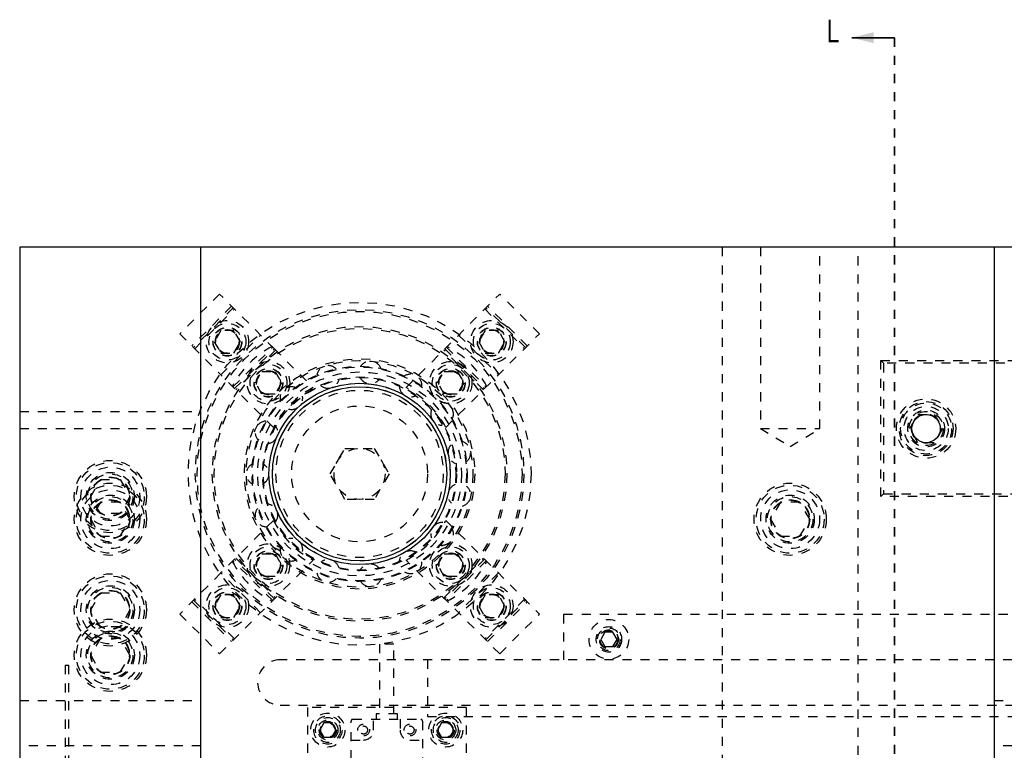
# Model space of a CAD drawing. Header units: inches. Extents: x 1772 to 2706, y -534 to -52.
# Tile 146 of 256: x 1874 to 1884, y -434 to -426. Entities that reach past the tile are written whole.
import ezdxf

# ---------------------------------------------------------------- set-up
doc = ezdxf.new("R2010")
doc.units = ezdxf.units.IN
doc.header["$LTSCALE"] = 0.5
doc.header["$MEASUREMENT"] = 0
doc.linetypes.add('HIDDEN', pattern=[0.225, 0.15, -0.075])
doc.linetypes.add('PHANTOM', pattern=[0.25, 0.125, -0.025, 0.025, -0.025, 0.025, -0.025])
doc.layers.add('SID-M-H', color=4, linetype='HIDDEN')
doc.layers.add('SID-M-S', color=105, linetype='Continuous')
doc.styles.add('SLDTEXTSTYLE0', font='TXT', dxfattribs={"width": 0.595745})

msp = doc.modelspace()

# ---------------------------------------------------------------- linework, layer by layer
at = {"color": 7, "linetype": 'Continuous', "lineweight": 35}
msp.add_line((1883.27841, -426.04018), (1882.80841, -426.04018), dxfattribs=at)
at = {"color": 7, "linetype": 'PHANTOM', "lineweight": 35}
msp.add_line((1883.27841, -426.04018), (1883.27841, -449.91886), dxfattribs=at)
at = {"color": 7, "linetype": 'Continuous', "lineweight": 35}
msp.add_solid([(1882.80841, -426.04018), (1883.04841, -426.10018), (1883.04841, -425.98018)], dxfattribs=at)
at = {"layer": 'SID-M-H'}
for p, q in [((1881.37841, -428.35102), (1881.37841, -447.35102)), ((1881.80031, -428.35102), (1881.80031, -430.35102)), ((1882.45651, -430.35102), (1882.45651, -428.35102)), ((1882.87841, -447.35102), (1882.87841, -428.35102)), ((1875.83302, -428.86723), (1875.39462, -429.30564)), ((1876.43804, -429.47225), (1875.83302, -428.86723)), ((1877.89118, -429.89984), (1878.92379, -428.86723)), ((1879.36219, -429.30564), (1878.92379, -428.86723)), ((1875.96667, -429.00088), (1875.52826, -429.43928)), ((1875.98505, -429.01926), (1875.54665, -429.45767)), ((1875.55902, -429.47004), (1875.99743, -429.03164)), ((1878.75939, -429.03164), (1879.19779, -429.47004)), ((1879.21017, -429.45767), (1878.77176, -429.01926)), ((1879.22855, -429.43928), (1878.79015, -429.00088)), ((1875.84783, -429.26761), (1875.77566, -429.39261)), ((1875.99217, -429.26761), (1875.84783, -429.26761)), ((1876.06434, -429.39261), (1875.99217, -429.26761)), ((1878.76465, -429.26761), (1878.69248, -429.39261)), ((1878.90898, -429.26761), (1878.76465, -429.26761)), ((1878.98115, -429.39261), (1878.90898, -429.26761)), ((1875.39462, -429.30564), (1875.84761, -429.75863)), ((1875.77566, -429.39261), (1875.84783, -429.51761)), ((1875.84761, -429.75863), (1876.28601, -429.32022)), ((1875.99217, -429.51761), (1876.06434, -429.39261)), ((1878.32959, -430.33825), (1879.36219, -429.30564)), ((1878.4708, -429.32022), (1878.90921, -429.75863)), ((1878.69248, -429.39261), (1878.76465, -429.51761)), ((1878.90898, -429.51761), (1878.98115, -429.39261)), ((1875.98125, -429.89227), (1876.41965, -429.45386)), ((1875.99963, -429.91065), (1876.43804, -429.47225)), ((1876.45041, -429.48462), (1876.01201, -429.92303)), ((1876.43804, -429.47225), (1876.86563, -429.89984)), ((1878.74481, -429.92303), (1878.3064, -429.48462)), ((1878.31877, -429.47225), (1878.75718, -429.91065)), ((1878.33716, -429.45386), (1878.77556, -429.89227)), ((1875.84783, -429.51761), (1875.99217, -429.51761)), ((1878.76465, -429.51761), (1878.90898, -429.51761)), ((1883.15841, -429.63102), (1883.12841, -429.60102)), ((1883.12841, -429.60102), (1887.12841, -429.60102)), ((1883.12841, -431.10102), (1883.12841, -429.60102)), ((1887.09841, -429.63102), (1883.15841, -429.63102)), ((1883.15841, -429.63102), (1883.15841, -431.07102)), ((1876.42723, -430.33825), (1875.84761, -429.75863)), ((1876.22865, -429.8456), (1876.30082, -429.7206)), ((1876.30082, -429.7206), (1876.44515, -429.7206)), ((1876.44515, -429.7206), (1876.51732, -429.8456)), ((1878.23949, -429.8456), (1878.31166, -429.7206)), ((1878.31166, -429.7206), (1878.456, -429.7206)), ((1878.456, -429.7206), (1878.52817, -429.8456)), ((1876.30082, -429.9706), (1876.22865, -429.8456)), ((1876.51732, -429.8456), (1876.44515, -429.9706)), ((1878.31166, -429.9706), (1878.23949, -429.8456)), ((1878.52817, -429.8456), (1878.456, -429.9706)), ((1876.44515, -429.9706), (1876.30082, -429.9706)), ((1878.456, -429.9706), (1878.31166, -429.9706)), ((1873.62841, -430.16302), (1875.62841, -430.16302)), ((1883.44827, -430.35102), (1883.53834, -430.19502)), ((1883.53834, -430.19502), (1883.71847, -430.19502)), ((1883.71847, -430.19502), (1883.80854, -430.35102)), ((1873.62841, -430.35102), (1875.62841, -430.35102)), ((1881.80031, -430.35102), (1882.45651, -430.35102)), ((1881.80031, -430.35102), (1882.12841, -430.54816)), ((1882.12841, -430.54816), (1882.45651, -430.35102)), ((1883.53834, -430.50702), (1883.44827, -430.35102)), ((1883.80854, -430.35102), (1883.71847, -430.50702)), ((1877.05365, -430.85102), (1877.21603, -430.56977)), ((1877.21603, -430.56977), (1877.54079, -430.56977)), ((1877.54079, -430.56977), (1877.70317, -430.85102)), ((1883.71847, -430.50702), (1883.53834, -430.50702)), ((1874.4119, -431.10102), (1874.52015, -430.91352)), ((1874.52015, -430.91352), (1874.73666, -430.91352)), ((1874.73666, -430.91352), (1874.84491, -431.10102)), ((1877.21603, -431.13227), (1877.05365, -430.85102)), ((1877.70317, -430.85102), (1877.54079, -431.13227)), ((1874.52015, -431.28852), (1874.4119, -431.10102)), ((1874.84491, -431.10102), (1874.73666, -431.28852)), ((1877.54079, -431.13227), (1877.21603, -431.13227)), ((1883.15841, -431.07102), (1883.12841, -431.10102)), ((1887.12841, -431.10102), (1883.12841, -431.10102)), ((1883.15841, -431.07102), (1887.09841, -431.07102)), ((1874.52015, -431.16352), (1874.4119, -431.35102)), ((1874.73666, -431.16352), (1874.52015, -431.16352)), ((1874.84491, -431.35102), (1874.73666, -431.16352)), ((1882.02015, -431.16352), (1881.9119, -431.35102)), ((1882.23666, -431.16352), (1882.02015, -431.16352)), ((1882.34491, -431.35102), (1882.23666, -431.16352)), ((1874.73666, -431.28852), (1874.52015, -431.28852)), ((1874.4119, -431.35102), (1874.52015, -431.53852)), ((1874.73666, -431.53852), (1874.84491, -431.35102)), ((1876.42723, -431.36379), (1875.84761, -431.94342)), ((1878.32959, -431.36379), (1878.75718, -431.79139)), ((1881.9119, -431.35102), (1882.02015, -431.53852)), ((1882.23666, -431.53852), (1882.34491, -431.35102)), ((1874.52015, -431.53852), (1874.73666, -431.53852)), ((1882.02015, -431.53852), (1882.23666, -431.53852)), ((1876.01201, -431.77901), (1876.45041, -432.21742)), ((1876.22865, -431.85644), (1876.30082, -431.73144)), ((1876.30082, -431.73144), (1876.44515, -431.73144)), ((1876.44515, -431.73144), (1876.51732, -431.85644)), ((1878.23949, -431.85644), (1878.31166, -431.73144)), ((1878.3064, -432.21742), (1878.74481, -431.77901)), ((1878.31166, -431.73144), (1878.456, -431.73144)), ((1878.456, -431.73144), (1878.52817, -431.85644)), ((1875.83302, -432.83481), (1876.86563, -431.8022)), ((1876.41965, -432.24818), (1875.98125, -431.80977)), ((1876.43804, -432.2298), (1875.99963, -431.79139)), ((1876.30082, -431.98144), (1876.22865, -431.85644)), ((1876.51732, -431.85644), (1876.44515, -431.98144)), ((1878.92379, -432.83481), (1877.89118, -431.8022)), ((1878.31166, -431.98144), (1878.23949, -431.85644)), ((1878.75718, -431.79139), (1878.31877, -432.2298)), ((1878.77556, -431.80977), (1878.33716, -432.24818)), ((1878.52817, -431.85644), (1878.456, -431.98144)), ((1878.75718, -431.79139), (1879.36219, -432.3964)), ((1875.84761, -431.94342), (1875.39462, -432.3964)), ((1876.28601, -432.38182), (1875.84761, -431.94342)), ((1876.44515, -431.98144), (1876.30082, -431.98144)), ((1878.456, -431.98144), (1878.31166, -431.98144)), ((1878.90921, -431.94342), (1878.4708, -432.38182)), ((1874.4119, -432.35102), (1874.52015, -432.16352)), ((1874.52015, -432.16352), (1874.73666, -432.16352)), ((1874.73666, -432.16352), (1874.84491, -432.35102)), ((1875.84783, -432.18443), (1875.77566, -432.30943)), ((1875.99217, -432.18443), (1875.84783, -432.18443)), ((1876.06434, -432.30943), (1875.99217, -432.18443)), ((1878.76465, -432.18443), (1878.69248, -432.30943)), ((1878.90898, -432.18443), (1878.76465, -432.18443)), ((1878.98115, -432.30943), (1878.90898, -432.18443)), ((1875.52826, -432.26276), (1875.96667, -432.70117)), ((1875.54665, -432.24438), (1875.98505, -432.68278)), ((1875.99743, -432.67041), (1875.55902, -432.232)), ((1875.77566, -432.30943), (1875.84783, -432.43443)), ((1875.99217, -432.43443), (1876.06434, -432.30943)), ((1878.69248, -432.30943), (1878.76465, -432.43443)), ((1879.19779, -432.232), (1878.75939, -432.67041)), ((1878.77176, -432.68278), (1879.21017, -432.24438)), ((1878.79015, -432.70117), (1879.22855, -432.26276)), ((1878.90898, -432.43443), (1878.98115, -432.30943)), ((1874.52015, -432.53852), (1874.4119, -432.35102)), ((1874.84491, -432.35102), (1874.73666, -432.53852)), ((1875.39462, -432.3964), (1875.83302, -432.83481)), ((1875.84783, -432.43443), (1875.99217, -432.43443)), ((1878.76465, -432.43443), (1878.90898, -432.43443)), ((1878.92379, -432.83481), (1879.36219, -432.3964)), ((1886.72841, -432.40102), (1879.62841, -432.40102)), ((1879.62841, -432.40102), (1879.62841, -432.90102)), ((1874.73666, -432.53852), (1874.52015, -432.53852)), ((1880.08337, -432.59802), (1880.03834, -432.67602)), ((1880.17344, -432.59802), (1880.08337, -432.59802)), ((1880.21847, -432.67602), (1880.17344, -432.59802)), ((1874.52015, -432.66352), (1874.4119, -432.85102)), ((1874.73666, -432.66352), (1874.52015, -432.66352)), ((1874.84491, -432.85102), (1874.73666, -432.66352)), ((1877.75714, -432.72994), (1877.59966, -432.72994)), ((1877.59966, -432.72994), (1877.59966, -433.49886)), ((1877.75714, -433.49886), (1877.75714, -432.72994)), ((1880.03834, -432.67602), (1880.08337, -432.75402)), ((1880.08337, -432.75402), (1880.17344, -432.75402)), ((1880.17344, -432.75402), (1880.21847, -432.67602)), ((1874.4119, -432.85102), (1874.52015, -433.03852)), ((1874.73666, -433.03852), (1874.84491, -432.85102)), ((1874.12916, -432.96144), (1874.17016, -432.96144)), ((1874.12916, -432.96144), (1874.12916, -440.25844)), ((1874.17016, -440.25844), (1874.17016, -432.96144)), ((1907.17841, -432.90102), (1876.50341, -432.90102)), ((1878.12841, -432.90102), (1878.12841, -433.52602)), ((1874.52015, -433.03852), (1874.73666, -433.03852)), ((1873.62841, -433.35102), (1875.62841, -433.35102)), ((1876.50341, -433.40102), (1907.17841, -433.40102)), ((1884.37841, -433.35102), (1886.37841, -433.35102)), ((1878.55341, -433.42602), (1876.80341, -433.42602)), ((1876.80341, -433.42602), (1876.80341, -434.80102)), ((1877.79651, -433.49886), (1877.56029, -433.49886)), ((1877.56029, -433.49886), (1877.56029, -433.55791)), ((1877.79651, -433.55791), (1877.79651, -433.49886)), ((1878.55341, -433.42602), (1878.55341, -434.80102)), ((1876.9833, -433.5979), (1876.9382, -433.67602)), ((1877.07351, -433.5979), (1876.9833, -433.5979)), ((1877.11862, -433.67602), (1877.07351, -433.5979)), ((1877.2847, -434.79807), (1877.2847, -433.5776)), ((1877.30439, -433.55791), (1878.05242, -433.55791)), ((1877.53273, -433.67602), (1877.53273, -433.55791)), ((1877.82407, -433.55791), (1877.82407, -433.67602)), ((1878.0721, -433.5776), (1878.0721, -434.79807)), ((1878.12841, -433.52602), (1885.4186, -433.52602)), ((1878.2833, -433.5979), (1878.2382, -433.67602)), ((1878.37351, -433.5979), (1878.2833, -433.5979)), ((1878.41862, -433.67602), (1878.37351, -433.5979)), ((1876.9382, -433.67602), (1876.9833, -433.75415)), ((1877.07351, -433.75415), (1877.11862, -433.67602)), ((1878.2382, -433.67602), (1878.2833, -433.75415)), ((1878.37351, -433.75415), (1878.41862, -433.67602)), ((1876.9833, -433.75415), (1877.07351, -433.75415)), ((1877.2847, -433.78626), (1877.4225, -433.78626)), ((1877.93431, -433.78626), (1878.0721, -433.78626)), ((1878.2833, -433.75415), (1878.37351, -433.75415)), ((1875.62841, -433.85102), (1873.62841, -433.85102)), ((1886.37841, -433.85102), (1884.37841, -433.85102))]:
    msp.add_line(p, q, dxfattribs=at)
for centre, radius in [((1877.37841, -430.85102), 1.8915), ((1877.37841, -430.85102), 1.8125), ((1877.37841, -430.85102), 1.7925), ((1875.92, -429.39261), 0.23438), ((1878.83681, -429.39261), 0.23438), ((1875.92, -429.39261), 0.20312), ((1877.37841, -430.85102), 1.625), ((1875.92, -429.39261), 0.1595), ((1875.92, -429.39261), 0.15625), ((1877.37841, -430.85102), 1.605), ((1875.92, -429.39261), 0.13297), ((1875.92, -429.39261), 0.1327), ((1875.92, -429.39261), 0.13218), ((1875.92, -429.39261), 0.1285), ((1878.83681, -429.39261), 0.20312), ((1878.83681, -429.39261), 0.1595), ((1878.83681, -429.39261), 0.15625), ((1878.83681, -429.39261), 0.13297), ((1878.83681, -429.39261), 0.1327), ((1878.83681, -429.39261), 0.13218), ((1878.83681, -429.39261), 0.1285), ((1877.37841, -430.85102), 1.27), ((1877.37841, -430.85102), 1.25), ((1876.37299, -429.8456), 0.23438), ((1878.38383, -429.8456), 0.23438), ((1876.37299, -429.8456), 0.20313), ((1877.37841, -430.85102), 1.1875), ((1877.37841, -430.85102), 1.17963), ((1876.37299, -429.8456), 0.1595), ((1876.37299, -429.8456), 0.15625), ((1876.37299, -429.8456), 0.13297), ((1876.37299, -429.8456), 0.1327), ((1876.37299, -429.8456), 0.13218), ((1876.37299, -429.8456), 0.1285), ((1878.38383, -429.8456), 0.20313), ((1878.38383, -429.8456), 0.1595), ((1878.38383, -429.8456), 0.15625), ((1878.38383, -429.8456), 0.13297), ((1878.38383, -429.8456), 0.1327), ((1878.38383, -429.8456), 0.13218), ((1878.38383, -429.8456), 0.1285), ((1877.37841, -430.85102), 1.125), ((1877.37841, -430.85102), 1.07037), ((1877.37841, -430.85102), 1.0625), ((1877.37841, -430.85102), 0.9994), ((1877.37841, -430.85102), 0.96165), ((1877.37841, -430.85102), 0.92288), ((1883.62841, -430.35102), 0.3269), ((1877.37841, -430.85102), 0.75), ((1883.62841, -430.35102), 0.2969), ((1883.62841, -430.35102), 0.28125), ((1883.62841, -430.35102), 0.24375), ((1883.62841, -430.35102), 0.203), ((1883.62841, -430.35102), 0.1875), ((1883.62841, -430.35102), 0.16072), ((1883.62841, -430.35102), 0.16045), ((1883.62841, -430.35102), 0.15993), ((1877.37841, -430.85102), 0.28125), ((1874.62841, -431.10102), 0.3985), ((1874.62841, -431.10102), 0.375), ((1874.62841, -431.10102), 0.325), ((1874.62841, -431.10102), 0.2655), ((1874.62841, -431.10102), 0.25), ((1874.62841, -431.10102), 0.21542), ((1874.62841, -431.10102), 0.21515), ((1874.62841, -431.10102), 0.21463), ((1874.62841, -431.10102), 0.21095), ((1874.62841, -431.35102), 0.3985), ((1874.62841, -431.35102), 0.375), ((1882.12841, -431.35102), 0.3985), ((1882.12841, -431.35102), 0.375), ((1874.62841, -431.35102), 0.325), ((1874.62841, -431.35102), 0.2655), ((1874.62841, -431.35102), 0.25), ((1882.12841, -431.35102), 0.325), ((1882.12841, -431.35102), 0.2655), ((1882.12841, -431.35102), 0.25), ((1874.62841, -431.35102), 0.21542), ((1874.62841, -431.35102), 0.21515), ((1874.62841, -431.35102), 0.21463), ((1874.62841, -431.35102), 0.21095), ((1882.12841, -431.35102), 0.21542), ((1882.12841, -431.35102), 0.21515), ((1882.12841, -431.35102), 0.21463), ((1882.12841, -431.35102), 0.21095), ((1876.37299, -431.85644), 0.23438), ((1876.37299, -431.85644), 0.20313), ((1878.38383, -431.85644), 0.23438), ((1878.38383, -431.85644), 0.20313), ((1876.37299, -431.85644), 0.1595), ((1876.37299, -431.85644), 0.15625), ((1876.37299, -431.85644), 0.13297), ((1876.37299, -431.85644), 0.1327), ((1876.37299, -431.85644), 0.13218), ((1876.37299, -431.85644), 0.1285), ((1878.38383, -431.85644), 0.1595), ((1878.38383, -431.85644), 0.15625), ((1878.38383, -431.85644), 0.13297), ((1878.38383, -431.85644), 0.1327), ((1878.38383, -431.85644), 0.13218), ((1878.38383, -431.85644), 0.1285), ((1874.62841, -432.35102), 0.3985), ((1874.62841, -432.35102), 0.375), ((1874.62841, -432.35102), 0.325), ((1874.62841, -432.35102), 0.2655), ((1874.62841, -432.35102), 0.25), ((1875.92, -432.30943), 0.23438), ((1875.92, -432.30943), 0.20312), ((1878.83681, -432.30943), 0.23438), ((1878.83681, -432.30943), 0.20312), ((1874.62841, -432.35102), 0.21542), ((1874.62841, -432.35102), 0.21515), ((1874.62841, -432.35102), 0.21463), ((1874.62841, -432.35102), 0.21095), ((1875.92, -432.30943), 0.1595), ((1875.92, -432.30943), 0.15625), ((1875.92, -432.30943), 0.13297), ((1875.92, -432.30943), 0.1327), ((1875.92, -432.30943), 0.13218), ((1875.92, -432.30943), 0.1285), ((1878.83681, -432.30943), 0.1595), ((1878.83681, -432.30943), 0.15625), ((1878.83681, -432.30943), 0.13297), ((1878.83681, -432.30943), 0.1327), ((1878.83681, -432.30943), 0.13218), ((1878.83681, -432.30943), 0.1285), ((1874.62841, -432.85102), 0.3985), ((1874.62841, -432.85102), 0.375), ((1874.62841, -432.85102), 0.325), ((1880.12841, -432.67602), 0.2185), ((1880.12841, -432.67602), 0.1405), ((1874.62841, -432.85102), 0.2655), ((1874.62841, -432.85102), 0.25), ((1874.62841, -432.85102), 0.21542), ((1874.62841, -432.85102), 0.21515), ((1874.62841, -432.85102), 0.21463), ((1874.62841, -432.85102), 0.21095), ((1880.12841, -432.67602), 0.125), ((1880.12841, -432.67602), 0.10497), ((1880.12841, -432.67602), 0.1047), ((1880.12841, -432.67602), 0.10418), ((1880.12841, -432.67602), 0.1005), ((1880.12841, -432.67602), 0.0975), ((1877.02841, -433.67602), 0.1875), ((1877.02841, -433.67602), 0.156), ((1878.32841, -433.67602), 0.1875), ((1878.32841, -433.67602), 0.156), ((1877.02841, -433.67602), 0.137), ((1877.02841, -433.67602), 0.1105), ((1877.02841, -433.67602), 0.095), ((1877.02841, -433.67602), 0.08397), ((1877.02841, -433.67602), 0.0837), ((1877.02841, -433.67602), 0.08318), ((1877.02841, -433.67602), 0.0795), ((1877.4225, -433.67602), 0.06496), ((1877.93431, -433.67602), 0.06496), ((1878.32841, -433.67602), 0.137), ((1878.32841, -433.67602), 0.1105), ((1878.32841, -433.67602), 0.095), ((1878.32841, -433.67602), 0.08397), ((1878.32841, -433.67602), 0.0837), ((1878.32841, -433.67602), 0.08318), ((1878.32841, -433.67602), 0.0795), ((1877.42251, -433.67602), 0.0445), ((1877.93431, -433.67602), 0.0445)]:
    msp.add_circle(centre, radius, dxfattribs=at)
for centre, radius, start, end in [((1876.88874, -430.36135), 1.031, 117.501613, 152.498387), ((1877.86808, -430.36135), 1.031, 27.501613, 62.498387), ((1877.496, -429.73218), 0.125, 21.558851, 146.690525), ((1877.03076, -429.78108), 0.125, 45.544053, 170.694737), ((1877.03076, -429.78108), 0.125, 230.984489, 345.171317), ((1877.496, -429.73218), 0.125, 207.00596, 321.170025), ((1877.94091, -429.87674), 0.125, 357.570897, 122.687837), ((1877.34172, -430.81434), 1.031, 117.501613, 152.498387), ((1876.62563, -430.01498), 0.125, 69.526167, 194.700135), ((1877.94091, -429.87674), 0.125, 183.024101, 297.170839), ((1877.41509, -430.81434), 1.031, 27.501613, 62.498387), ((1876.62563, -430.01498), 0.125, 255.157204, 9.17438), ((1878.28855, -430.18976), 0.125, 159.039248, 270), ((1878.28855, -430.18976), 0.125, 333.580532, 98.687012), ((1876.35067, -430.39344), 0.125, 93.706535, 218.706378), ((1876.35067, -430.39344), 0.125, 279.100808, 33.178877), ((1878.47882, -430.61712), 0.125, 135.05174, 249.227922), ((1878.47882, -430.61712), 0.125, 309.588093, 74.688682), ((1876.25341, -430.85102), 0.125, 117.685543, 242.713125), ((1876.25341, -430.85102), 0.125, 303.096885, 57.184472), ((1878.47882, -431.08492), 0.125, 111.061914, 225.225806), ((1878.47882, -431.08492), 0.125, 285.593922, 50.68904), ((1876.35067, -431.3086), 0.125, 141.667962, 270), ((1876.35067, -431.3086), 0.125, 327.093379, 81.190824), ((1877.34172, -430.88771), 1.031, 207.501613, 242.498387), ((1877.41509, -430.88771), 1.031, 297.501613, 332.498387), ((1878.28855, -431.51228), 0.125, 87.070111, 201.222057), ((1878.28855, -431.51228), 0.125, 261.608784, 26.696922), ((1876.62563, -431.68706), 0.125, 351.089948, 105.197596), ((1876.62563, -431.68706), 0.125, 165.653451, 290.739792), ((1877.94091, -431.8253), 0.125, 63.076671, 177.217019), ((1876.88874, -431.34069), 1.031, 207.501613, 242.498387), ((1877.03076, -431.92096), 0.125, 15.086247, 129.204447), ((1877.496, -431.96986), 0.125, 39.081936, 153.211035), ((1877.94091, -431.8253), 0.125, 237.624916, 2.708045), ((1877.86808, -431.34069), 1.031, 297.501613, 332.498387), ((1877.03076, -431.92096), 0.125, 189.641668, 314.732632), ((1877.496, -431.96986), 0.125, 213.632271, 338.722177), ((1876.50341, -433.15102), 0.25, 90, 270), ((1877.30439, -433.5776), 0.01969, 90, 180), ((1878.05242, -433.5776), 0.01969, 0, 90), ((1877.4225, -433.67602), 0.11024, 270, 0), ((1877.93431, -433.67602), 0.11024, 180, 270)]:
    msp.add_arc(centre, radius, start, end, dxfattribs=at)
at = {"layer": 'SID-M-S'}
for p, q in [((1919.12841, -428.35102), (1873.62841, -428.35102)), ((1873.62841, -428.35102), (1873.62841, -447.35102)), ((1875.62841, -447.35102), (1875.62841, -428.35102)), ((1884.37841, -428.35102), (1884.37841, -447.35102))]:
    msp.add_line(p, q, dxfattribs=at)
for centre, radius in [((1877.37841, -430.85102), 1), ((1877.37841, -430.85102), 0.96063), ((1883.62841, -430.35102), 0.15625)]:
    msp.add_circle(centre, radius, dxfattribs=at)

# ---------------------------------------------------------------- texts
at = {"color": 7, "style": 'SLDTEXTSTYLE0', "width": 0.75}
msp.add_text('L', height=0.25, dxfattribs=at).set_placement((1882.53238, -426.09131))

doc.saveas('drawing.dxf')
